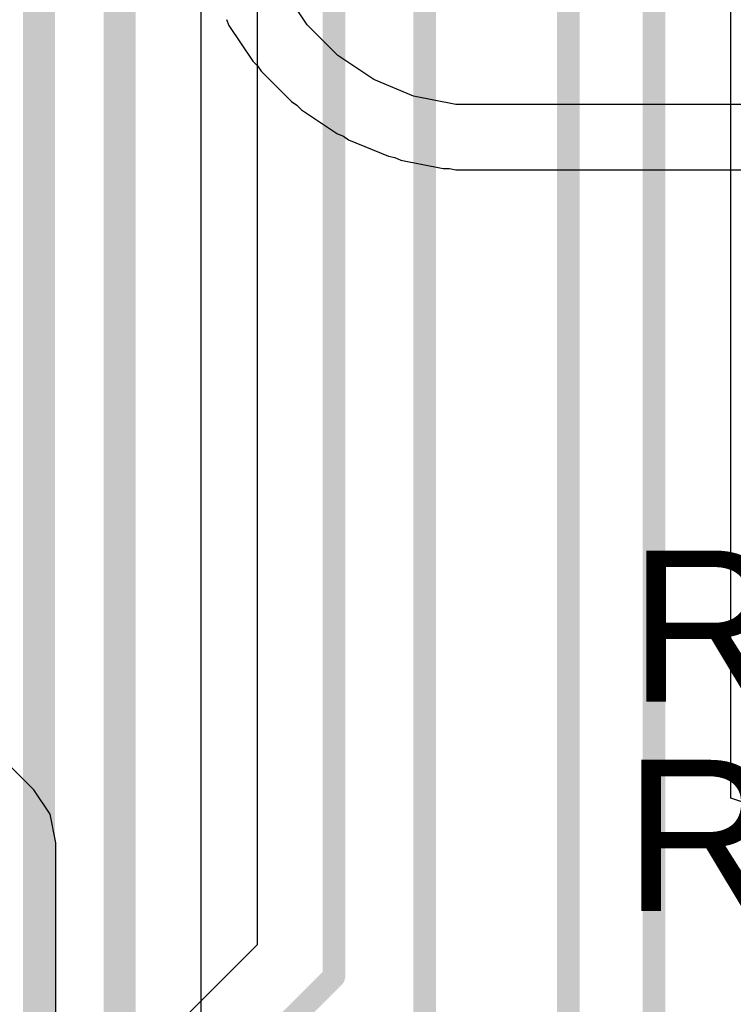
# Model space of a CAD drawing. Header units: inches. Extents: x -6 to 11.2, y -2.2 to 8.3.
# Tile 85 of 256: x 1.658 to 1.77, y 1.397 to 1.551. Entities that reach past the tile are written whole.
import ezdxf

# ---------------------------------------------------------------- set-up
doc = ezdxf.new("R2010")
doc.units = ezdxf.units.IN
doc.header["$MEASUREMENT"] = 0
for name, color, linetype in [('Layer 1- Top', 1, 'Continuous'), ('Layer 3- Inner', 16, 'Continuous'), ('Layer 5- Inner', 90, 'Continuous'), ('Layer 8- Bottom', 5, 'Continuous'), ('Top Overlay', 2, 'Continuous')]:
    doc.layers.add(name, color=color, linetype=linetype)
doc.styles.add('Arial', font='txt', dxfattribs={"height": 0.2})

msp = doc.modelspace()

# ---------------------------------------------------------------- linework, layer by layer
at = {"layer": 'Layer 1- Top'}
for p, q in [((1.66065, 1.43033), (1.64715, 1.44383)), ((1.66319, 1.42653), (1.66065, 1.43033)), ((1.66409, 1.42205), (1.66319, 1.42653)), ((1.66409, 1.39012), (1.66409, 1.42205))]:
    msp.add_line(p, q, dxfattribs=at)
at = {"layer": 'Layer 3- Inner'}
for p, q in [((1.76948, 1.42905), (1.76948, 1.71865)), ((1.69548, 1.59453), (1.69548, 1.40615)), ((1.77448, 1.42736), (1.76948, 1.42905)), ((1.69548, 1.40615), (1.66632, 1.37699))]:
    msp.add_line(p, q, dxfattribs=at)
for points in [[(1.70748, 1.40118, 0.00354, 0.00354, 0), (1.70748, 1.79803, 0.00354, 0.00354, 0)], [(1.72165, 1.39252, 0.00354, 0.00354, 0), (1.72165, 1.78622, 0.00354, 0.00354, 0)], [(1.74409, 1.27205, 0.00354, 0.00354, 0), (1.74409, 1.77913, 0.00354, 0.00354, 0)], [(1.75748, 1.26811, 0.00354, 0.00354, 0), (1.75748, 1.72362, 0.00354, 0.00354, 0)], [(1.6748, 1.3685, 0.00354, 0.00354, 0), (1.70748, 1.40118, 0.00354, 0.00354, 0)]]:
    msp.add_lwpolyline(points, format="xyseb", dxfattribs=at)
msp.add_lwpolyline([(1.70659, 1.40118, 0.00177, 0.00177, 1), (1.70837, 1.40118, 0.00177, 0.00177, 1)], format="xyseb", close=True, dxfattribs=at)
msp.add_lwpolyline([(1.70659, 1.40118, 0.00177, 0.00177, 1), (1.70837, 1.40118, 0.00177, 0.00177, 1)], format="xyseb", close=True, dxfattribs=at)
at = {"layer": 'Layer 5- Inner'}
msp.add_line((1.68676, 1.03599), (1.68676, 1.57504), dxfattribs=at)
for points in [[(1.66142, 0.98428, 0.005, 0.005, 0), (1.66142, 1.61063, 0.005, 0.005, 0)], [(1.67402, 1.03071, 0.005, 0.005, 0), (1.67402, 1.58031, 0.005, 0.005, 0)]]:
    msp.add_lwpolyline(points, format="xyseb", dxfattribs=at)
at = {"layer": 'Layer 8- Bottom'}
for p, q in [((1.70332, 1.54982), (1.69957, 1.55543)), ((1.69071, 1.55069), (1.69109, 1.54976)), ((1.69109, 1.54976), (1.69484, 1.54415)), ((1.70809, 1.54505), (1.70332, 1.54982)), ((1.69484, 1.54415), (1.69555, 1.54344)), ((1.7137, 1.5413), (1.70809, 1.54505)), ((1.69555, 1.54344), (1.69611, 1.54261)), ((1.69611, 1.54261), (1.70088, 1.53784)), ((1.71993, 1.53872), (1.7137, 1.5413)), ((1.72655, 1.5374), (1.71993, 1.53872)), ((1.70088, 1.53784), (1.70171, 1.53728)), ((1.70171, 1.53728), (1.70242, 1.53657)), ((1.70242, 1.53657), (1.70803, 1.53282)), ((1.8285, 1.5374), (1.72655, 1.5374)), ((1.70803, 1.53282), (1.70896, 1.53244)), ((1.70896, 1.53244), (1.70979, 1.53188)), ((1.70979, 1.53188), (1.71603, 1.5293)), ((1.71603, 1.5293), (1.71701, 1.5291)), ((1.71701, 1.5291), (1.71794, 1.52872)), ((1.71794, 1.52872), (1.72456, 1.5274)), ((1.72456, 1.5274), (1.72556, 1.5274)), ((1.72556, 1.5274), (1.72655, 1.52721)), ((1.72655, 1.52721), (1.8285, 1.52721))]:
    msp.add_line(p, q, dxfattribs=at)

# ---------------------------------------------------------------- texts
at = {"layer": 'Top Overlay', "style": 'Arial'}
for s, p in [('R1013', (1.75356, 1.4441)), ('R1014', (1.75277, 1.41142))]:
    msp.add_text(s, height=0.023622, dxfattribs=at).set_placement(p)

doc.saveas('drawing.dxf')
